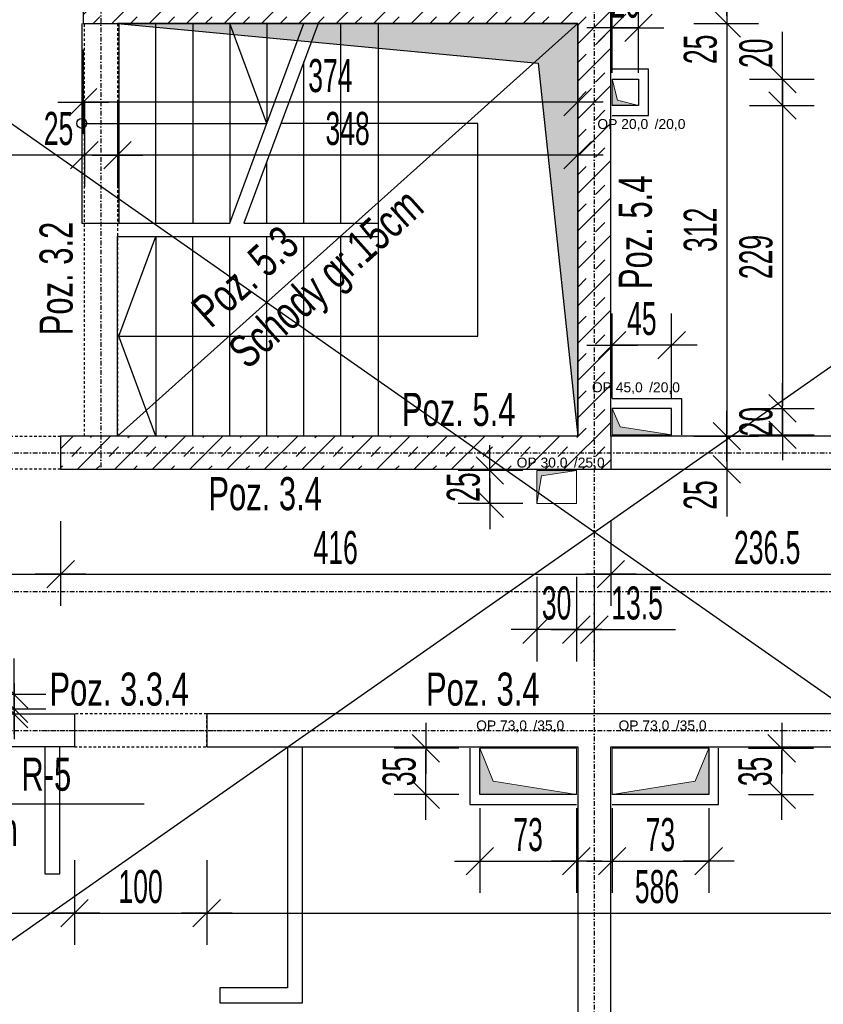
# Model space of a CAD drawing. Header units: millimetres. Extents: x -796 to 14823, y -2819 to 1873.
# Tile 15 of 51: x 777 to 1384, y -201 to 544. Entities that reach past the tile are written whole.
import ezdxf

# ---------------------------------------------------------------- set-up
doc = ezdxf.new("R2010")
doc.units = ezdxf.units.MM
doc.header["$LTSCALE"] = 10
doc.linetypes.add('MO', pattern=[0.7, 0.35, -0.17, 0.01, -0.17])
doc.linetypes.add('MP', pattern=[0.36, 0.2, -0.16])
for name, color, linetype in [('BA_szr', 1, 'Continuous'), ('BA_txs', 2, 'Continuous'), ('BA_wym', 1, 'Continuous'), ('BD_lpm', 1, 'MP'), ('BD_osm', 1, 'MO'), ('BD_wic', 1, 'Continuous'), ('BD_wig', 3, 'Continuous'), ('BZ_odn', 1, 'Continuous'), ('BZ_txs', 2, 'Continuous')]:
    doc.layers.add(name, color=color, linetype=linetype)
doc.layers.add('Nowe_A-Przebicia_Nr_pióra__1', color=7, linetype='Continuous', lineweight=13)
doc.layers.add('Nowe_A-Przebicia_Nr_pióra__102', color=7, linetype='Continuous', lineweight=5, true_color=0xcccccc)
doc.styles.add('BIKTS', font='bikromsw.shx', dxfattribs={"width": 0.8})
doc.styles.add('BIKWYM', font='bikromsw.shx', dxfattribs={"width": 0.6})
doc.styles.add('STYL_AUTOMATYCZNY_1', font='arial.ttf')
doc.dimstyles.new('BA_KR_100_cm', dxfattribs={"dimtxt": 25, "dimasz": 1.666667, "dimexe": 24, "dimexo": 0, "dimgap": 0, "dimtad": 0, "dimdec": 1, "dimrnd": 0.5, "dimzin": 9, "dimdsep": 46, "dimtxsty": 'BIKWYM', "dimblk": 'WYM-KR', "dimcen": 0, "dimdle": 20, "dimclrd": 256, "dimclre": 256, "dimclrt": 2, "dimadec": 0, "dimazin": 0, "dimtfac": 0.033333, "dimtdec": 1, "dimtmove": 0, "dimatfit": 3, "dimldrblk": 'WYM-KR', "dimfxl": 25, "dimfxlon": 1, "dimtvp": 0.8, "dimtolj": 1, "dimarcsym": 0})
doc.dimstyles.new('BZ_ST_100_cm', dxfattribs={"dimtxt": 25, "dimasz": 1.666667, "dimexe": 24, "dimexo": 0, "dimgap": 0, "dimtad": 0, "dimdec": 1, "dimrnd": 0.5, "dimdsep": 46, "dimtxsty": 'BIKWYM', "dimblk": 'WYM-ST', "dimcen": 0, "dimdle": 20, "dimclrd": 256, "dimclre": 256, "dimclrt": 7, "dimadec": 0, "dimazin": 0, "dimtfac": 0.033333, "dimtdec": 1, "dimtix": 1, "dimtmove": 2, "dimatfit": 3, "dimldrblk": 'WYM-ST', "dimfxl": 25, "dimfxlon": 1, "dimtvp": 0.8, "dimtolj": 1, "dimtzin": 0, "dimarcsym": 0})

# ---------------------------------------------------------------- blocks, each defined once
blk = doc.blocks.new('WYM-ST')
blk.add_hatch(color=256).paths.add_polyline_path([(-13, 2.88), (0, 0), (-13, -2.88)])
blk.add_lwpolyline([(0, 0), (-13, 2.88), (-13, -2.88), (0, 0)])
blk = doc.blocks.new('WYM-KR')
at = {"color": 7, "linetype": 'ByBlock'}
blk.add_line((6.24, 6.24), (-6.24, -6.24), dxfattribs=at)
at = {"linetype": 'ByBlock'}
blk.add_line((11.52, 0), (-11.52, 0), dxfattribs=at)
blk = doc.blocks.new('*D217')
at = {"layer": 'BA_wym', "lineweight": -2}
for p, q in [((824.52, 521.34), (824.52, 457.34)), ((1198.52, 521.34), (1198.52, 457.34)), ((1196.85, 481.34), (826.18, 481.34))]:
    blk.add_line(p, q, dxfattribs=at)
at = {"layer": 'Defpoints', "color": 0}
for p in [(824.52, 540.85), (1198.52, 540.85), (824.52, 481.34)]:
    blk.add_point(p, dxfattribs=at)
at = {"layer": 'BA_wym', "lineweight": -2, "xscale": 1.666666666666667, "yscale": 1.666666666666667, "zscale": 1.666666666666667, "rotation": 180}
blk.add_blockref('WYM-KR', (824.52, 481.34), dxfattribs=at)
at = {"layer": 'BA_wym', "lineweight": -2, "xscale": 1.666666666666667, "yscale": 1.666666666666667, "zscale": 1.666666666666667}
blk.add_blockref('WYM-KR', (1198.52, 481.34), dxfattribs=at)
at = {"layer": 'BA_wym', "color": 2, "insert": (1011.52, 501.34), "char_height": 25, "attachment_point": 5, "style": 'BIKWYM'}
blk.add_mtext('\\A1;374', dxfattribs=at)
blk = doc.blocks.new('*D223')
at = {"layer": 'BA_wym', "lineweight": -2}
for p, q in [((623.52, -91.84), (623.52, -155.84)), ((818.02, -91.84), (818.02, -155.84)), ((625.18, -131.84), (816.35, -131.84))]:
    blk.add_line(p, q, dxfattribs=at)
at = {"layer": 'Defpoints', "color": 0}
for p in [(623.52, -6.15), (818.02, -6.15), (818.02, -131.84)]:
    blk.add_point(p, dxfattribs=at)
at = {"layer": 'BA_wym', "lineweight": -2, "xscale": 1.666666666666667, "yscale": 1.666666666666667, "zscale": 1.666666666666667, "rotation": 180}
blk.add_blockref('WYM-KR', (623.52, -131.84), dxfattribs=at)
at = {"layer": 'BA_wym', "lineweight": -2, "xscale": 1.666666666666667, "yscale": 1.666666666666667, "zscale": 1.666666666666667}
blk.add_blockref('WYM-KR', (818.02, -131.84), dxfattribs=at)
at = {"layer": 'BA_wym', "color": 2, "insert": (720.77, -111.84), "char_height": 25, "attachment_point": 5, "style": 'BIKWYM'}
blk.add_mtext('\\A1;194.5', dxfattribs=at)
blk = doc.blocks.new('*D224')
at = {"layer": 'BA_wym', "lineweight": -2}
for p, q in [((818.02, -91.84), (818.02, -155.84)), ((918.02, -91.84), (918.02, -155.84)), ((819.68, -131.84), (916.35, -131.84))]:
    blk.add_line(p, q, dxfattribs=at)
at = {"layer": 'Defpoints', "color": 0}
for p in [(818.02, -6.15), (918.02, -6.15), (918.02, -131.84)]:
    blk.add_point(p, dxfattribs=at)
at = {"layer": 'BA_wym', "lineweight": -2, "xscale": 1.666666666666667, "yscale": 1.666666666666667, "zscale": 1.666666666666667, "rotation": 180}
blk.add_blockref('WYM-KR', (818.02, -131.84), dxfattribs=at)
at = {"layer": 'BA_wym', "lineweight": -2, "xscale": 1.666666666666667, "yscale": 1.666666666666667, "zscale": 1.666666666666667}
blk.add_blockref('WYM-KR', (918.02, -131.84), dxfattribs=at)
at = {"layer": 'BA_wym', "color": 2, "insert": (868.02, -111.84), "char_height": 25, "attachment_point": 5, "style": 'BIKWYM'}
blk.add_mtext('\\A1;100', dxfattribs=at)
blk = doc.blocks.new('*D225')
at = {"layer": 'BA_wym', "lineweight": -2}
for p, q in [((918.02, -91.84), (918.02, -155.84)), ((1504.02, -91.84), (1504.02, -155.84)), ((919.68, -131.84), (1502.35, -131.84))]:
    blk.add_line(p, q, dxfattribs=at)
at = {"layer": 'Defpoints', "color": 0}
for p in [(918.02, -6.15), (1504.02, -6.15), (1504.02, -131.84)]:
    blk.add_point(p, dxfattribs=at)
at = {"layer": 'BA_wym', "lineweight": -2, "xscale": 1.666666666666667, "yscale": 1.666666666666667, "zscale": 1.666666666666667, "rotation": 180}
blk.add_blockref('WYM-KR', (918.02, -131.84), dxfattribs=at)
at = {"layer": 'BA_wym', "lineweight": -2, "xscale": 1.666666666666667, "yscale": 1.666666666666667, "zscale": 1.666666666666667}
blk.add_blockref('WYM-KR', (1504.02, -131.84), dxfattribs=at)
at = {"layer": 'BA_wym', "color": 2, "insert": (1258.45, -111.84), "char_height": 25, "attachment_point": 5, "style": 'BIKWYM'}
blk.add_mtext('\\A1;586', dxfattribs=at)
blk = doc.blocks.new('*D236')
at = {"layer": 'BA_wym', "lineweight": -2}
for p, q in [((643.52, 164.54), (643.52, 100.54)), ((807.52, 164.54), (807.52, 100.54)), ((645.18, 124.54), (805.85, 124.54))]:
    blk.add_line(p, q, dxfattribs=at)
at = {"layer": 'Defpoints', "color": 0}
for p in [(643.52, 203.85), (807.52, 203.85), (807.52, 124.54)]:
    blk.add_point(p, dxfattribs=at)
at = {"layer": 'BA_wym', "lineweight": -2, "xscale": 1.666666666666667, "yscale": 1.666666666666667, "zscale": 1.666666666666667, "rotation": 180}
blk.add_blockref('WYM-KR', (643.52, 124.54), dxfattribs=at)
at = {"layer": 'BA_wym', "lineweight": -2, "xscale": 1.666666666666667, "yscale": 1.666666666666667, "zscale": 1.666666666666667}
blk.add_blockref('WYM-KR', (807.52, 124.54), dxfattribs=at)
at = {"layer": 'BA_wym', "color": 2, "insert": (725.52, 144.54), "char_height": 25, "attachment_point": 5, "style": 'BIKWYM'}
blk.add_mtext('\\A1;164', dxfattribs=at)
blk = doc.blocks.new('*D237')
at = {"layer": 'BA_wym', "lineweight": -2}
for p, q in [((807.52, 164.54), (807.52, 100.54)), ((1223.52, 164.54), (1223.52, 100.54)), ((809.18, 124.54), (1221.85, 124.54))]:
    blk.add_line(p, q, dxfattribs=at)
at = {"layer": 'Defpoints', "color": 0}
for p in [(807.52, 203.85), (1223.52, 203.85), (1223.52, 124.54)]:
    blk.add_point(p, dxfattribs=at)
at = {"layer": 'BA_wym', "lineweight": -2, "xscale": 1.666666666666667, "yscale": 1.666666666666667, "zscale": 1.666666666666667, "rotation": 180}
blk.add_blockref('WYM-KR', (807.52, 124.54), dxfattribs=at)
at = {"layer": 'BA_wym', "lineweight": -2, "xscale": 1.666666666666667, "yscale": 1.666666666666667, "zscale": 1.666666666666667}
blk.add_blockref('WYM-KR', (1223.52, 124.54), dxfattribs=at)
at = {"layer": 'BA_wym', "color": 2, "insert": (1015.52, 144.54), "char_height": 25, "attachment_point": 5, "style": 'BIKWYM'}
blk.add_mtext('\\A1;416', dxfattribs=at)
blk = doc.blocks.new('*D262')
at = {"layer": 'BA_wym', "lineweight": -2}
for p, q in [((1286.31, 565.85), (1335.31, 565.85)), ((1311.31, 567.52), (1311.31, 569.19)), ((1311.31, 565.85), (1311.31, 540.85)), ((1286.31, 540.85), (1335.31, 540.85)), ((1311.31, 539.19), (1311.31, 505.14))]:
    blk.add_line(p, q, dxfattribs=at)
at = {"layer": 'Defpoints', "color": 0}
for p in [(1198.52, 565.85), (1198.52, 540.85), (1311.31, 540.85)]:
    blk.add_point(p, dxfattribs=at)
at = {"layer": 'BA_wym', "lineweight": -2, "xscale": 1.666666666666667, "yscale": 1.666666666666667, "zscale": 1.666666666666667}
for p, rotation in [((1311.31, 565.85), 270), ((1311.31, 540.85), 90)]:
    blk.add_blockref('WYM-KR', p, dxfattribs=dict(at, rotation=rotation))
at = {"layer": 'BA_wym', "color": 2, "insert": (1291.31, 521.33), "char_height": 25, "attachment_point": 5, "rotation": 90, "style": 'BIKWYM'}
blk.add_mtext('\\A1;25', dxfattribs=at)
blk = doc.blocks.new('*D263')
at = {"layer": 'BA_wym', "lineweight": -2}
for p, q in [((1286.31, 540.85), (1335.31, 540.85)), ((1311.31, 539.19), (1311.31, 230.52)), ((1286.31, 228.85), (1335.31, 228.85))]:
    blk.add_line(p, q, dxfattribs=at)
at = {"layer": 'Defpoints', "color": 0}
for p in [(1198.52, 540.85), (1198.52, 228.85), (1311.31, 228.85)]:
    blk.add_point(p, dxfattribs=at)
at = {"layer": 'BA_wym', "lineweight": -2, "xscale": 1.666666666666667, "yscale": 1.666666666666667, "zscale": 1.666666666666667}
for p, rotation in [((1311.31, 540.85), 90), ((1311.31, 228.85), 270)]:
    blk.add_blockref('WYM-KR', p, dxfattribs=dict(at, rotation=rotation))
at = {"layer": 'BA_wym', "color": 2, "insert": (1291.31, 384.85), "char_height": 25, "attachment_point": 5, "rotation": 90, "style": 'BIKWYM'}
blk.add_mtext('\\A1;312', dxfattribs=at)
blk = doc.blocks.new('*D264')
at = {"layer": 'BA_wym', "lineweight": -2}
for p, q in [((1311.31, 230.52), (1311.31, 232.19)), ((1286.31, 228.85), (1335.31, 228.85)), ((1311.31, 228.85), (1311.31, 203.85)), ((1286.31, 203.85), (1335.31, 203.85)), ((1311.31, 202.19), (1311.31, 168.14))]:
    blk.add_line(p, q, dxfattribs=at)
at = {"layer": 'Defpoints', "color": 0}
for p in [(1271.31, 228.85), (1271.31, 203.85), (1311.31, 203.85)]:
    blk.add_point(p, dxfattribs=at)
at = {"layer": 'BA_wym', "lineweight": -2, "xscale": 1.666666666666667, "yscale": 1.666666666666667, "zscale": 1.666666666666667}
for p, rotation in [((1311.31, 228.85), 270), ((1311.31, 203.85), 90)]:
    blk.add_blockref('WYM-KR', p, dxfattribs=dict(at, rotation=rotation))
at = {"layer": 'BA_wym', "color": 2, "insert": (1291.31, 184.33), "char_height": 25, "attachment_point": 5, "rotation": 90, "style": 'BIKWYM'}
blk.add_mtext('\\A1;25', dxfattribs=at)
blk = doc.blocks.new('*D279')
at = {"layer": 'BA_wym', "lineweight": -2}
for p, q in [((1124.48, -52.53), (1124.48, -116.53)), ((1197.52, -52.53), (1197.52, -116.53)), ((1126.15, -92.53), (1195.85, -92.53))]:
    blk.add_line(p, q, dxfattribs=at)
at = {"layer": 'Defpoints', "color": 0}
for p in [(1124.48, -42.15), (1197.52, -42.15), (1197.52, -92.53)]:
    blk.add_point(p, dxfattribs=at)
at = {"layer": 'BA_wym', "lineweight": -2, "xscale": 1.666666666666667, "yscale": 1.666666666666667, "zscale": 1.666666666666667, "rotation": 180}
blk.add_blockref('WYM-KR', (1124.48, -92.53), dxfattribs=at)
at = {"layer": 'BA_wym', "lineweight": -2, "xscale": 1.666666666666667, "yscale": 1.666666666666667, "zscale": 1.666666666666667}
blk.add_blockref('WYM-KR', (1197.52, -92.53), dxfattribs=at)
at = {"layer": 'BA_wym', "color": 2, "insert": (1161, -72.53), "char_height": 25, "attachment_point": 5, "style": 'BIKWYM'}
blk.add_mtext('\\A1;73', dxfattribs=at)
blk = doc.blocks.new('*D280')
at = {"layer": 'BA_wym', "lineweight": -2}
for p, q in [((1224.52, -52.53), (1224.52, -116.53)), ((1297.55, -52.53), (1297.55, -116.53)), ((1226.18, -92.53), (1295.88, -92.53))]:
    blk.add_line(p, q, dxfattribs=at)
at = {"layer": 'Defpoints', "color": 0}
for p in [(1224.52, -42.15), (1297.55, -42.15), (1297.55, -92.53)]:
    blk.add_point(p, dxfattribs=at)
at = {"layer": 'BA_wym', "lineweight": -2, "xscale": 1.666666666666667, "yscale": 1.666666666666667, "zscale": 1.666666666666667, "rotation": 180}
blk.add_blockref('WYM-KR', (1224.52, -92.53), dxfattribs=at)
at = {"layer": 'BA_wym', "lineweight": -2, "xscale": 1.666666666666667, "yscale": 1.666666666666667, "zscale": 1.666666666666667}
blk.add_blockref('WYM-KR', (1297.55, -92.53), dxfattribs=at)
at = {"layer": 'BA_wym', "color": 2, "insert": (1261.03, -72.53), "char_height": 25, "attachment_point": 5, "style": 'BIKWYM'}
blk.add_mtext('\\A1;73', dxfattribs=at)
blk = doc.blocks.new('*D281')
at = {"layer": 'BA_wym', "lineweight": -2}
for p, q in [((1108.64, -7.15), (1059.64, -7.15)), ((1083.64, -40.48), (1083.64, -8.81)), ((1108.64, -42.15), (1059.64, -42.15))]:
    blk.add_line(p, q, dxfattribs=at)
at = {"layer": 'Defpoints', "color": 0}
for p in [(1083.64, -7.15), (1124.48, -7.15), (1124.48, -42.15)]:
    blk.add_point(p, dxfattribs=at)
at = {"layer": 'BA_wym', "lineweight": -2, "xscale": 1.666666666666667, "yscale": 1.666666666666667, "zscale": 1.666666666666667}
for p, rotation in [((1083.64, -7.15), 90), ((1083.64, -42.15), 270)]:
    blk.add_blockref('WYM-KR', p, dxfattribs=dict(at, rotation=rotation))
at = {"layer": 'BA_wym', "color": 2, "insert": (1063.64, -24.65), "char_height": 25, "attachment_point": 5, "rotation": 90, "style": 'BIKWYM'}
blk.add_mtext('\\A1;35', dxfattribs=at)
blk = doc.blocks.new('*D282')
at = {"layer": 'BA_wym', "lineweight": -2}
for p, q in [((1327.74, -7.15), (1376.74, -7.15)), ((1352.74, -40.48), (1352.74, -8.81)), ((1327.74, -42.15), (1376.74, -42.15))]:
    blk.add_line(p, q, dxfattribs=at)
at = {"layer": 'Defpoints', "color": 0}
for p in [(1297.55, -7.15), (1352.74, -7.15), (1297.55, -42.15)]:
    blk.add_point(p, dxfattribs=at)
at = {"layer": 'BA_wym', "lineweight": -2, "xscale": 1.666666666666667, "yscale": 1.666666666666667, "zscale": 1.666666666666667}
for p, rotation in [((1352.74, -7.15), 90), ((1352.74, -42.15), 270)]:
    blk.add_blockref('WYM-KR', p, dxfattribs=dict(at, rotation=rotation))
at = {"layer": 'BA_wym', "color": 2, "insert": (1332.74, -24.65), "char_height": 25, "attachment_point": 5, "rotation": 90, "style": 'BIKWYM'}
blk.add_mtext('\\A1;35', dxfattribs=at)
blk = doc.blocks.new('*D283')
at = {"layer": 'BA_wym', "lineweight": -2}
for p, q in [((1157.12, 202.85), (1108.12, 202.85)), ((1132.12, 204.52), (1132.12, 206.19)), ((1132.12, 177.85), (1132.12, 202.85)), ((1157.12, 177.85), (1108.12, 177.85)), ((1132.12, 176.19), (1132.12, 174.52))]:
    blk.add_line(p, q, dxfattribs=at)
at = {"layer": 'Defpoints', "color": 0}
for p in [(1132.12, 202.85), (1167.52, 202.85), (1167.52, 177.85)]:
    blk.add_point(p, dxfattribs=at)
at = {"layer": 'BA_wym', "lineweight": -2, "xscale": 1.666666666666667, "yscale": 1.666666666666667, "zscale": 1.666666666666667}
for p, rotation in [((1132.12, 202.85), 270), ((1132.12, 177.85), 90)]:
    blk.add_blockref('WYM-KR', p, dxfattribs=dict(at, rotation=rotation))
at = {"layer": 'BA_wym', "color": 2, "insert": (1112.12, 190.35), "char_height": 25, "attachment_point": 5, "rotation": 90, "style": 'BIKWYM'}
blk.add_mtext('\\A1;25', dxfattribs=at)
blk = doc.blocks.new('*D284')
at = {"layer": 'BA_wym', "lineweight": -2}
for p, q in [((1167.52, 122.58), (1167.52, 58.58)), ((1197.52, 122.58), (1197.52, 58.58)), ((1165.85, 82.58), (1164.18, 82.58)), ((1197.52, 82.58), (1167.52, 82.58)), ((1199.18, 82.58), (1200.85, 82.58))]:
    blk.add_line(p, q, dxfattribs=at)
at = {"layer": 'Defpoints', "color": 0}
for p in [(1167.52, 177.85), (1197.52, 177.85), (1167.52, 82.58)]:
    blk.add_point(p, dxfattribs=at)
at = {"layer": 'BA_wym', "lineweight": -2, "xscale": 1.666666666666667, "yscale": 1.666666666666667, "zscale": 1.666666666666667}
blk.add_blockref('WYM-KR', (1167.52, 82.58), dxfattribs=at)
at = {"layer": 'BA_wym', "lineweight": -2, "xscale": 1.666666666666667, "yscale": 1.666666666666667, "zscale": 1.666666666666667, "rotation": 180}
blk.add_blockref('WYM-KR', (1197.52, 82.58), dxfattribs=at)
at = {"layer": 'BA_wym', "color": 2, "insert": (1182.52, 102.58), "char_height": 25, "attachment_point": 5, "style": 'BIKWYM'}
blk.add_mtext('\\A1;30', dxfattribs=at)
blk = doc.blocks.new('*D285')
at = {"layer": 'BA_wym', "lineweight": -2}
for p, q in [((1197.52, 122.58), (1197.52, 58.58)), ((1211.02, 122.58), (1211.02, 58.58)), ((1195.85, 82.58), (1194.18, 82.58)), ((1197.52, 82.58), (1211.02, 82.58)), ((1212.68, 82.58), (1272.45, 82.58))]:
    blk.add_line(p, q, dxfattribs=at)
at = {"layer": 'Defpoints', "color": 0}
for p in [(1211.02, 216.35), (1197.52, 177.85), (1211.02, 82.58)]:
    blk.add_point(p, dxfattribs=at)
at = {"layer": 'BA_wym', "lineweight": -2, "xscale": 1.666666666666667, "yscale": 1.666666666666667, "zscale": 1.666666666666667}
blk.add_blockref('WYM-KR', (1197.52, 82.58), dxfattribs=at)
at = {"layer": 'BA_wym', "lineweight": -2, "xscale": 1.666666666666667, "yscale": 1.666666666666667, "zscale": 1.666666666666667, "rotation": 180}
blk.add_blockref('WYM-KR', (1211.02, 82.58), dxfattribs=at)
at = {"layer": 'BA_wym', "color": 2, "insert": (1243.4, 102.58), "char_height": 25, "attachment_point": 5, "style": 'BIKWYM'}
blk.add_mtext('\\A1;13.5', dxfattribs=at)
blk = doc.blocks.new('*D286')
at = {"layer": 'BA_wym', "lineweight": -2}
for p, q in [((1224.52, 257.68), (1224.52, 321.68)), ((1269.52, 257.68), (1269.52, 321.68)), ((1267.85, 297.68), (1226.18, 297.68))]:
    blk.add_line(p, q, dxfattribs=at)
at = {"layer": 'Defpoints', "color": 0}
for p in [(1224.52, 297.68), (1224.52, 249.85), (1269.52, 249.85)]:
    blk.add_point(p, dxfattribs=at)
at = {"layer": 'BA_wym', "lineweight": -2, "xscale": 1.666666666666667, "yscale": 1.666666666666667, "zscale": 1.666666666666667, "rotation": 180}
blk.add_blockref('WYM-KR', (1224.52, 297.68), dxfattribs=at)
at = {"layer": 'BA_wym', "lineweight": -2, "xscale": 1.666666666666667, "yscale": 1.666666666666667, "zscale": 1.666666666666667}
blk.add_blockref('WYM-KR', (1269.52, 297.68), dxfattribs=at)
at = {"layer": 'BA_wym', "color": 2, "insert": (1247.02, 317.68), "char_height": 25, "attachment_point": 5, "style": 'BIKWYM'}
blk.add_mtext('\\A1;45', dxfattribs=at)
blk = doc.blocks.new('*D287')
at = {"layer": 'BA_wym', "lineweight": -2}
for p, q in [((1353.39, 251.52), (1353.39, 253.19)), ((1328.39, 249.85), (1377.39, 249.85)), ((1353.39, 249.85), (1353.39, 229.85)), ((1328.39, 229.85), (1377.39, 229.85)), ((1353.39, 228.19), (1353.39, 226.52))]:
    blk.add_line(p, q, dxfattribs=at)
at = {"layer": 'Defpoints', "color": 0}
for p in [(1269.52, 249.85), (1269.52, 229.85), (1353.39, 229.85)]:
    blk.add_point(p, dxfattribs=at)
at = {"layer": 'BA_wym', "lineweight": -2, "xscale": 1.666666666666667, "yscale": 1.666666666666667, "zscale": 1.666666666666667}
for p, rotation in [((1353.39, 249.85), 270), ((1353.39, 229.85), 90)]:
    blk.add_blockref('WYM-KR', p, dxfattribs=dict(at, rotation=rotation))
at = {"layer": 'BA_wym', "color": 2, "insert": (1333.39, 239.85), "char_height": 25, "attachment_point": 5, "rotation": 90, "style": 'BIKWYM'}
blk.add_mtext('\\A1;20', dxfattribs=at)
blk = doc.blocks.new('*D292')
at = {"layer": 'BA_wym', "lineweight": -2}
for p, q in [((747.41, 22.73), (796.41, 22.73)), ((772.41, 24.4), (772.41, 26.07)), ((772.41, 22.73), (772.41, 18.85)), ((747.41, 18.85), (796.41, 18.85)), ((772.41, 17.19), (772.41, 1.23))]:
    blk.add_line(p, q, dxfattribs=at)
at = {"layer": 'Defpoints', "color": 0}
for p in [(714.02, 22.73), (732.41, 18.85), (772.41, 18.85)]:
    blk.add_point(p, dxfattribs=at)
at = {"layer": 'BA_wym', "lineweight": -2, "xscale": 1.666666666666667, "yscale": 1.666666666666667, "zscale": 1.666666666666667}
for p, rotation in [((772.41, 22.73), 270), ((772.41, 18.85), 90)]:
    blk.add_blockref('WYM-KR', p, dxfattribs=dict(at, rotation=rotation))
at = {"layer": 'BA_wym', "color": 2, "insert": (752.41, 8.38), "char_height": 25, "attachment_point": 5, "rotation": 90, "style": 'BIKWYM'}
blk.add_mtext('\\A1;4', dxfattribs=at)
blk = doc.blocks.new('*D293')
at = {"layer": 'BA_wym', "lineweight": -2}
for p, q in [((772.41, 35.4), (772.41, 60.88)), ((747.41, 33.73), (796.41, 33.73)), ((772.41, 22.73), (772.41, 33.73)), ((747.41, 22.73), (796.41, 22.73)), ((772.41, 21.07), (772.41, 19.4))]:
    blk.add_line(p, q, dxfattribs=at)
at = {"layer": 'Defpoints', "color": 0}
for p in [(714.02, 33.73), (772.41, 33.73), (714.02, 22.73)]:
    blk.add_point(p, dxfattribs=at)
at = {"layer": 'BA_wym', "lineweight": -2, "xscale": 1.666666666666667, "yscale": 1.666666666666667, "zscale": 1.666666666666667}
for p, rotation in [((772.41, 33.73), 270), ((772.41, 22.73), 90)]:
    blk.add_blockref('WYM-KR', p, dxfattribs=dict(at, rotation=rotation))
at = {"layer": 'BA_wym', "color": 2, "insert": (752.41, 48.97), "char_height": 25, "attachment_point": 5, "rotation": 90, "style": 'BIKWYM'}
blk.add_mtext('\\A1;11', dxfattribs=at)
blk = doc.blocks.new('*D313')
at = {"layer": 'BA_wym', "lineweight": -2}
for p, q in [((1328.39, 478.85), (1377.39, 478.85)), ((1353.39, 477.18), (1353.39, 251.52)), ((1328.39, 249.85), (1377.39, 249.85))]:
    blk.add_line(p, q, dxfattribs=at)
at = {"layer": 'Defpoints', "color": 0}
for p in [(1244.52, 478.85), (1269.52, 249.85), (1353.39, 249.85)]:
    blk.add_point(p, dxfattribs=at)
at = {"layer": 'BA_wym', "lineweight": -2, "xscale": 1.666666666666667, "yscale": 1.666666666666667, "zscale": 1.666666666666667}
for p, rotation in [((1353.39, 478.85), 90), ((1353.39, 249.85), 270)]:
    blk.add_blockref('WYM-KR', p, dxfattribs=dict(at, rotation=rotation))
at = {"layer": 'BA_wym', "color": 2, "insert": (1333.39, 364.35), "char_height": 25, "attachment_point": 5, "rotation": 90, "style": 'BIKWYM'}
blk.add_mtext('\\A1;229', dxfattribs=at)
blk = doc.blocks.new('*D314')
at = {"layer": 'BA_wym', "lineweight": -2}
for p, q in [((1353.39, 500.52), (1353.39, 534.57)), ((1328.39, 498.85), (1377.39, 498.85)), ((1353.39, 478.85), (1353.39, 498.85)), ((1328.39, 478.85), (1377.39, 478.85)), ((1353.39, 477.18), (1353.39, 475.52))]:
    blk.add_line(p, q, dxfattribs=at)
at = {"layer": 'Defpoints', "color": 0}
for p in [(1244.52, 498.85), (1353.39, 498.85), (1244.52, 478.85)]:
    blk.add_point(p, dxfattribs=at)
at = {"layer": 'BA_wym', "lineweight": -2, "xscale": 1.666666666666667, "yscale": 1.666666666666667, "zscale": 1.666666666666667}
for p, rotation in [((1353.39, 498.85), 270), ((1353.39, 478.85), 90)]:
    blk.add_blockref('WYM-KR', p, dxfattribs=dict(at, rotation=rotation))
at = {"layer": 'BA_wym', "color": 2, "insert": (1333.39, 518.38), "char_height": 25, "attachment_point": 5, "rotation": 90, "style": 'BIKWYM'}
blk.add_mtext('\\A1;20', dxfattribs=at)
blk = doc.blocks.new('*D315')
at = {"layer": 'BA_wym', "lineweight": -2}
for p, q in [((1224.52, 503.66), (1224.52, 561.56)), ((1244.52, 503.66), (1244.52, 561.56)), ((1222.85, 537.56), (1221.18, 537.56)), ((1224.52, 537.56), (1244.52, 537.56)), ((1246.18, 537.56), (1247.85, 537.56))]:
    blk.add_line(p, q, dxfattribs=at)
at = {"layer": 'Defpoints', "color": 0}
for p in [(1244.52, 537.56), (1224.52, 503.66), (1244.52, 503.66)]:
    blk.add_point(p, dxfattribs=at)
at = {"layer": 'BA_wym', "lineweight": -2, "xscale": 1.666666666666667, "yscale": 1.666666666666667, "zscale": 1.666666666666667}
blk.add_blockref('WYM-KR', (1224.52, 537.56), dxfattribs=at)
at = {"layer": 'BA_wym', "lineweight": -2, "xscale": 1.666666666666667, "yscale": 1.666666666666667, "zscale": 1.666666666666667, "rotation": 180}
blk.add_blockref('WYM-KR', (1244.52, 537.56), dxfattribs=at)
at = {"layer": 'BA_wym', "color": 2, "insert": (1234.52, 557.56), "char_height": 25, "attachment_point": 5, "style": 'BIKWYM'}
blk.add_mtext('\\A1;20', dxfattribs=at)
blk = doc.blocks.new('*D329')
at = {"layer": 'BA_wym', "lineweight": -2}
for p, q in [((-262.48, -1292.6), (-262.48, -1356.6)), ((2684.52, -1292.6), (2684.52, -1356.6)), ((-260.82, -1332.6), (2682.85, -1332.6))]:
    blk.add_line(p, q, dxfattribs=at)
at = {"layer": 'Defpoints', "color": 0}
for p in [(-262.48, 171.35), (2684.52, 171.35), (2684.52, -1332.6)]:
    blk.add_point(p, dxfattribs=at)
at = {"layer": 'BA_wym', "lineweight": -2, "xscale": 1.666666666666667, "yscale": 1.666666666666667, "zscale": 1.666666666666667, "rotation": 180}
blk.add_blockref('WYM-KR', (-262.48, -1332.6), dxfattribs=at)
at = {"layer": 'BA_wym', "lineweight": -2, "xscale": 1.666666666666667, "yscale": 1.666666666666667, "zscale": 1.666666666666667}
blk.add_blockref('WYM-KR', (2684.52, -1332.6), dxfattribs=at)
at = {"layer": 'BA_wym', "color": 2, "insert": (1211.02, -1312.6), "char_height": 25, "attachment_point": 5, "style": 'BIKWYM'}
blk.add_mtext('\\A1;2947', dxfattribs=at)
blk = doc.blocks.new('*D333')
at = {"layer": 'BA_wym', "lineweight": -2}
for p, q in [((1223.52, 164.54), (1223.52, 100.54)), ((1460.02, 164.54), (1460.02, 100.54)), ((1225.18, 124.54), (1458.35, 124.54))]:
    blk.add_line(p, q, dxfattribs=at)
at = {"layer": 'Defpoints', "color": 0}
for p in [(1223.52, 203.85), (1460.02, 203.85), (1460.02, 124.54)]:
    blk.add_point(p, dxfattribs=at)
at = {"layer": 'BA_wym', "lineweight": -2, "xscale": 1.666666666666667, "yscale": 1.666666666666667, "zscale": 1.666666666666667, "rotation": 180}
blk.add_blockref('WYM-KR', (1223.52, 124.54), dxfattribs=at)
at = {"layer": 'BA_wym', "lineweight": -2, "xscale": 1.666666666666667, "yscale": 1.666666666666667, "zscale": 1.666666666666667}
blk.add_blockref('WYM-KR', (1460.02, 124.54), dxfattribs=at)
at = {"layer": 'BA_wym', "color": 2, "insert": (1341.77, 144.54), "char_height": 25, "attachment_point": 5, "style": 'BIKWYM'}
blk.add_mtext('\\A1;236.5', dxfattribs=at)
blk = doc.blocks.new('*D334')
at = {"layer": 'BA_wym', "lineweight": -2}
for p, q in [((850.52, 481.34), (850.52, 417.34)), ((1198.52, 481.34), (1198.52, 417.34)), ((1196.85, 441.34), (852.18, 441.34))]:
    blk.add_line(p, q, dxfattribs=at)
at = {"layer": 'Defpoints', "color": 0}
for p in [(850.52, 500.85), (1198.52, 500.85), (850.52, 441.34)]:
    blk.add_point(p, dxfattribs=at)
at = {"layer": 'BA_wym', "lineweight": -2, "xscale": 1.666666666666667, "yscale": 1.666666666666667, "zscale": 1.666666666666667, "rotation": 180}
blk.add_blockref('WYM-KR', (850.52, 441.34), dxfattribs=at)
at = {"layer": 'BA_wym', "lineweight": -2, "xscale": 1.666666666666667, "yscale": 1.666666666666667, "zscale": 1.666666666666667}
blk.add_blockref('WYM-KR', (1198.52, 441.34), dxfattribs=at)
at = {"layer": 'BA_wym', "color": 2, "insert": (1024.52, 461.34), "char_height": 25, "attachment_point": 5, "style": 'BIKWYM'}
blk.add_mtext('\\A1;348', dxfattribs=at)
blk = doc.blocks.new('*D335')
at = {"layer": 'BA_wym', "lineweight": -2}
for p, q in [((825.52, 481.34), (825.52, 417.34)), ((850.52, 481.34), (850.52, 417.34)), ((823.85, 441.34), (789.8, 441.34)), ((850.52, 441.34), (825.52, 441.34)), ((852.18, 441.34), (853.85, 441.34))]:
    blk.add_line(p, q, dxfattribs=at)
at = {"layer": 'Defpoints', "color": 0}
for p in [(825.52, 540.85), (850.52, 540.85), (825.52, 441.34)]:
    blk.add_point(p, dxfattribs=at)
at = {"layer": 'BA_wym', "lineweight": -2, "xscale": 1.666666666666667, "yscale": 1.666666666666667, "zscale": 1.666666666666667}
blk.add_blockref('WYM-KR', (825.52, 441.34), dxfattribs=at)
at = {"layer": 'BA_wym', "lineweight": -2, "xscale": 1.666666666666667, "yscale": 1.666666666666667, "zscale": 1.666666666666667, "rotation": 180}
blk.add_blockref('WYM-KR', (850.52, 441.34), dxfattribs=at)
at = {"layer": 'BA_wym', "color": 2, "insert": (805.99, 461.34), "char_height": 25, "attachment_point": 5, "style": 'BIKWYM'}
blk.add_mtext('\\A1;25', dxfattribs=at)
blk = doc.blocks.new('*D336')
at = {"layer": 'BA_wym', "lineweight": -2}
for p, q in [((623.52, 481.34), (623.52, 417.34)), ((825.52, 481.34), (825.52, 417.34)), ((823.85, 441.34), (625.18, 441.34))]:
    blk.add_line(p, q, dxfattribs=at)
at = {"layer": 'Defpoints', "color": 0}
for p in [(825.52, 540.85), (623.52, 523.87), (623.52, 441.34)]:
    blk.add_point(p, dxfattribs=at)
at = {"layer": 'BA_wym', "lineweight": -2, "xscale": 1.666666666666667, "yscale": 1.666666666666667, "zscale": 1.666666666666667, "rotation": 180}
blk.add_blockref('WYM-KR', (623.52, 441.34), dxfattribs=at)
at = {"layer": 'BA_wym', "lineweight": -2, "xscale": 1.666666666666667, "yscale": 1.666666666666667, "zscale": 1.666666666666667}
blk.add_blockref('WYM-KR', (825.52, 441.34), dxfattribs=at)
at = {"layer": 'BA_wym', "color": 2, "insert": (724.52, 461.34), "char_height": 25, "attachment_point": 5, "style": 'BIKWYM'}
blk.add_mtext('\\A1;202', dxfattribs=at)

msp = doc.modelspace()

# ---------------------------------------------------------------- hatches: boundary and pattern name
at = {"layer": 'BA_szr'}
h = msp.add_hatch(dxfattribs=at)
h.set_pattern_fill('BIK_ZELBET', color=256, scale=100, angle=45, pattern_type=2)
h.set_pattern_definition([(45, (-5540.929, -2282.496), (-14.142136, 14.142136), []), (45, (-5548, -2275.425), (-14.142136, 14.142136), [10, -10])])
h.paths.add_polyline_path([(746.52, 739.85), (923.52, 739.85), (923.52, 730.85), (948.52, 730.85), (948.52, 739.85), (1198.52, 739.85), (1198.52, 565.85), (948.52, 565.85), (948.52, 612.85), (923.52, 612.85), (923.48, 565.85), (824.52, 565.85), (824.52, 540.85), (1198.52, 540.85), (1198.52, 228.85), (807.52, 228.85), (807.52, 203.85), (1223.52, 203.85), (1223.52, 228.85), (1223.52, 764.85), (1198.52, 764.85), (746.52, 764.85)])
at = {"layer": 'BD_wic'}
h = msp.add_hatch(color=9, dxfattribs=at)
h.dxf.hatch_style = 1
h.paths.add_polyline_path([(850.52, 540.85), (1168.52, 510.85), (1198.52, 228.85), (1198.52, 540.85)])
at = {"layer": 'Nowe_A-Przebicia_Nr_pióra__102', "linetype": 'Continuous', "lineweight": 5, "true_color": 0xcccccc}
for points in [[(1244.52, 478.85), (1224.52, 478.85), (1224.52, 498.85), (1228.56, 482.89)], [(1269.52, 229.85), (1224.52, 229.85), (1224.52, 249.85), (1230.58, 235.91)], [(1197.52, 202.85), (1167.52, 202.85), (1167.52, 177.85), (1171.18, 198.85)], [(1197.52, -42.15), (1124.48, -42.15), (1124.48, -7.15), (1134.7, -31.93)], [(1224.52, -42.15), (1297.55, -42.15), (1297.55, -7.15), (1287.33, -31.93)]]:
    msp.add_hatch(color=254, dxfattribs=at).paths.add_polyline_path(points)

# ---------------------------------------------------------------- linework, layer by layer
at = {"layer": 'BD_lpm'}
msp.add_lwpolyline([(850.52, 540.85), (850.52, 228.85), (825.52, 228.85), (825.52, 540.85), (850.52, 540.85)], dxfattribs=at)
for points in [[(807.52, 203.85), (643.52, 203.85), (643.52, 228.85), (807.52, 228.85)], [(818.02, -6.15), (918.02, -6.15), (918.02, 18.85), (818.02, 18.85)]]:
    msp.add_lwpolyline(points, close=True, dxfattribs=at)
at = {"layer": 'BD_osm', "color": 5}
for p, q in [((838.02, 565.85), (838.02, 203.85)), ((618.52, 216.35), (832.52, 216.35)), ((793.02, 6.35), (943.02, 6.35))]:
    msp.add_line(p, q, dxfattribs=at)
at = {"layer": 'BD_osm'}
for points in [[(1211.02, 1639.86), (1211.02, -1432.6)], [(-662.48, 216.35), (3084.52, 216.35)], [(-662.48, 111.35), (3084.52, 111.35)], [(-662.48, 6.35), (3084.52, 6.35)]]:
    msp.add_lwpolyline(points, dxfattribs=at)
at = {"layer": 'BD_wic'}
for points in [[(-91.48, -756.15), (2513.52, 1068.85)], [(2513.52, -756.15), (-91.48, 1068.85)], [(823.52, 540.85), (823.52, 389.85), (935.52, 389.85), (991.52, 540.85)], [(823.52, 465.35), (963.52, 465.35), (935.52, 540.85), (935.52, 389.85)], [(850.52, 540.85), (1168.52, 510.85), (1198.52, 228.85), (1198.52, 540.85), (850.52, 540.85)], [(850.52, 228.85), (1198.52, 540.85)], [(851.52, 540.85), (851.52, 389.85)], [(879.52, 389.85), (879.52, 540.85)], [(907.52, 540.85), (907.52, 389.85)], [(1002.18, 540.85), (946.18, 389.85), (1047.52, 389.85)], [(963.52, 540.85), (963.52, 465.35)], [(1019.52, 389.85), (1019.52, 540.85)], [(1047.52, 540.85), (1047.52, 228.85)], [(991.52, 389.85), (991.52, 512.09)], [(1224.52, 471.35), (1252.02, 471.35), (1252.02, 506.35), (1224.52, 506.35)], [(1224.52, 498.85), (1244.52, 498.85), (1244.52, 478.85), (1224.52, 478.85)], [(851.52, 304.35), (879.52, 379.85), (879.52, 228.85), (851.52, 304.35), (1123.02, 304.35), (1123.02, 465.35), (974.18, 465.35)], [(963.52, 389.85), (963.52, 436.59)], [(850.52, 228.85), (850.52, 379.85), (1047.52, 379.85)], [(907.52, 228.85), (907.52, 379.85)], [(935.52, 228.85), (935.52, 379.85)], [(963.52, 228.85), (963.52, 379.85)], [(991.52, 228.85), (991.52, 379.85)], [(1019.52, 228.85), (1019.52, 379.85)], [(1224.52, 257.35), (1277.02, 257.35), (1277.02, 229.85)], [(1269.52, 229.85), (1269.52, 249.85), (1224.52, 249.85)], [(795.52, -6.15), (795.52, -102.15), (807.02, -102.15), (807.02, -6.15)], [(979.02, -6.15), (979.02, -188.15), (928.02, -188.15), (928.02, -199.65), (990.52, -199.65), (990.52, -6.15)], [(1116.98, -7.15), (1116.98, -49.65), (1197.52, -49.65)], [(1197.52, -42.15), (1124.48, -42.15), (1124.48, -7.15)], [(1224.52, -49.65), (1305.05, -49.65), (1305.05, -7.15)], [(1297.55, -7.15), (1297.55, -42.15), (1224.52, -42.15)]]:
    msp.add_lwpolyline(points, dxfattribs=at)
msp.add_circle((823.52, 465.35), 3.75, dxfattribs=at)
at = {"layer": 'BD_wig'}
for points in [[(1198.52, 1043.85), (1198.52, 764.85), (746.52, 764.85), (746.52, 739.85), (923.52, 739.85), (923.52, 730.85), (948.52, 730.85), (948.52, 739.85), (1198.52, 739.85), (1198.52, 565.85), (948.52, 565.85), (948.52, 612.85), (923.52, 612.85), (923.48, 565.85), (824.52, 565.85), (824.52, 540.85), (1198.52, 540.85), (1198.52, 228.85), (807.52, 228.85), (807.52, 203.85), (1460.02, 203.85), (1460.02, 228.85), (1223.52, 228.85), (1223.52, 1043.85)], [(1223.52, 228.85), (1223.52, 203.85)], [(531.02, -756.15), (531.02, -731.15), (598.52, -731.15), (598.52, -6.15), (584.52, -6.15), (584.52, 18.85), (818.02, 18.85), (818.02, -6.15), (623.52, -6.15), (623.52, -731.15), (661.01, -731.15), (661.01, -756.15), (531.02, -756.15)], [(1198.52, -731.15), (1151.02, -731.15), (1151.02, -756.15), (1271.02, -756.15), (1271.02, -731.15), (1223.52, -731.15), (1223.52, -6.15), (1504.02, -6.15), (1504.02, 18.85), (918.02, 18.85), (918.02, -6.15), (1198.52, -6.15), (1198.52, -731.15)]]:
    msp.add_lwpolyline(points, dxfattribs=at)
at = {"layer": 'Nowe_A-Przebicia_Nr_pióra__1', "color": 7, "linetype": 'Continuous', "lineweight": 13}
for p, q in [((1228.56, 482.89), (1224.52, 498.85)), ((1224.52, 498.85), (1244.52, 498.85)), ((1224.52, 478.85), (1224.52, 498.85)), ((1244.52, 498.85), (1244.52, 478.85)), ((1244.52, 478.85), (1224.52, 478.85)), ((1244.52, 478.85), (1228.56, 482.89)), ((1230.58, 235.91), (1224.52, 249.85)), ((1224.52, 249.85), (1269.52, 249.85)), ((1224.52, 229.85), (1224.52, 249.85)), ((1269.52, 249.85), (1269.52, 229.85)), ((1269.52, 229.85), (1230.58, 235.91)), ((1269.52, 229.85), (1224.52, 229.85)), ((1134.7, -31.93), (1124.48, -7.15)), ((1124.48, -7.15), (1197.52, -7.15)), ((1124.48, -42.15), (1124.48, -7.15)), ((1197.52, -7.15), (1197.52, -42.15)), ((1297.55, -7.15), (1224.52, -7.15)), ((1224.52, -7.15), (1224.52, -42.15)), ((1287.33, -31.93), (1297.55, -7.15)), ((1297.55, -42.15), (1297.55, -7.15)), ((1197.52, -42.15), (1134.7, -31.93)), ((1224.52, -42.15), (1287.33, -31.93)), ((1197.52, -42.15), (1124.48, -42.15)), ((1224.52, -42.15), (1297.55, -42.15))]:
    msp.add_line(p, q, dxfattribs=at)
msp.add_lwpolyline([(1197.52, 202.85), (1171.18, 198.85), (1167.52, 177.85)], dxfattribs=at)
msp.add_lwpolyline([(1167.52, 177.85), (1197.52, 177.85), (1197.52, 202.85), (1167.52, 202.85)], close=True, dxfattribs=at)

# ---------------------------------------------------------------- texts
at = {"layer": 'BA_txs', "style": 'BIKTS', "width": 0.7}
for s, p in [('Poz. 5.4', (1254.57, 340.06)), ('Poz. 3.2', (816.63, 305.12))]:
    msp.add_text(s, height=25, rotation=90, dxfattribs=at).set_placement(p)
for s, p in [('Poz. 5.4', (1065.61, 236.62)), ('Poz. 3.4', (919.27, 172.9)), ('Poz. 3.3.4', (799.12, 25.12)), ('Poz. 3.4', (1083.82, 25.12))]:
    msp.add_text(s, height=25, dxfattribs=at).set_placement(p)
at = {"layer": 'BZ_txs', "insert": (904.37, 328.33), "char_height": 25, "width": 777.0831, "attachment_point": 1, "rotation": 41.87787, "style": 'BIKTS'}
msp.add_mtext('{\\W0.75;Poz. 5.3\\P\\A1;Schody gr.15cm}', dxfattribs=at)
at = {"layer": 'BZ_txs', "insert": (685.51, -14.22), "char_height": 25, "width": 452.0462, "attachment_point": 1, "style": 'BIKTS'}
msp.add_mtext('{\\W0.7;Poz. 5.1 R-5\\P\\A1;25/39cm}', dxfattribs=at)
at = {"layer": 'Nowe_A-Przebicia_Nr_pióra__1', "color": 7, "lineweight": 13, "style": 'STYL_AUTOMATYCZNY_1'}
for s, p in [(' /20,0', (1253.75, 461.13)), ('OP 20,0', (1213.38, 461.13)), ('OP 45,0', (1209.24, 262.06)), (' /20,0', (1249.61, 262.06)), ('OP 30,0', (1152.33, 205.14)), (' /25,0', (1192.69, 205.14)), ('OP 73,0', (1121.73, 6.41)), (' /35,0', (1162.1, 6.41)), ('OP 73,0', (1229.37, 6.41)), (' /35,0', (1269.74, 6.41))]:
    msp.add_text(s, height=7.5, dxfattribs=at).set_placement(p)

# ---------------------------------------------------------------- dimensions: what is measured, and where the dimension line sits
at = {"layer": 'BA_wym'}
for base, p1, p2, picture, middle in [((1311.31, 540.85), (1198.52, 565.85), (1198.52, 540.85), '*D262', (1291.31, 521.33)), ((1311.31, 228.85), (1198.52, 540.85), (1198.52, 228.85), '*D263', (1291.31, 384.85)), ((1353.39, 498.85), (1244.52, 478.85), (1244.52, 498.85), '*D314', (1333.39, 518.38)), ((1353.39, 249.85), (1244.52, 478.85), (1269.52, 249.85), '*D313', (1333.39, 364.35)), ((1311.31, 203.85), (1271.31, 228.85), (1271.31, 203.85), '*D264', (1291.31, 184.33)), ((772.41, 33.73), (714.02, 22.73), (714.02, 33.73), '*D293', (752.41, 48.97)), ((772.41, 18.85), (714.02, 22.73), (732.41, 18.85), '*D292', (752.41, 8.38)), ((1083.64, -7.15), (1124.48, -42.15), (1124.48, -7.15), '*D281', (1063.64, -24.65)), ((1352.74, -7.15), (1297.55, -42.15), (1297.55, -7.15), '*D282', (1332.74, -24.65))]:
    dim = msp.add_linear_dim(base=base, p1=p1, p2=p2, angle=90, dimstyle='BA_KR_100_cm', override={"dimatfit": 1}, dxfattribs=at)
    dim.commit()
    dim.dimension.update_dxf_attribs({"geometry": picture, "text_midpoint": middle})
for base, p1, p2, override, picture, middle in [((1244.52, 537.56), (1224.52, 503.66), (1244.52, 503.66), {"dimtmove": 0, "dimatfit": 1, "dimfxl": 40}, '*D315', (1234.52, 537.56)), ((1167.52, 82.58), (1197.52, 177.85), (1167.52, 177.85), {"dimatfit": 1, "dimfxl": 40}, '*D284', (1182.52, 82.58)), ((1504.02, -131.84), (918.02, -6.15), (1504.02, -6.15), {"dimtmove": 1, "dimatfit": 1, "dimfxl": 40}, '*D225', (1258.45, -131.84))]:
    dim = msp.add_linear_dim(base=base, p1=p1, p2=p2, dimstyle='BA_KR_100_cm', override=override, dxfattribs=at)
    dim.commit()
    dim.dimension.update_dxf_attribs({"geometry": picture, "text_midpoint": middle, "dimtype": 160})
for base, p1, p2, override, picture, middle in [((623.52, 441.34), (825.52, 540.85), (623.52, 523.87), {"dimtmove": 1, "dimatfit": 1, "dimfxl": 40}, '*D336', (724.52, 461.34)), ((825.52, 441.34), (850.52, 540.85), (825.52, 540.85), {"dimatfit": 1, "dimfxl": 40}, '*D335', (805.99, 461.34)), ((824.52, 481.34), (1198.52, 540.85), (824.52, 540.85), {"dimatfit": 1, "dimfxl": 40}, '*D217', (1011.52, 501.34)), ((850.52, 441.34), (1198.52, 500.85), (850.52, 500.85), {"dimatfit": 1, "dimfxl": 40}, '*D334', (1024.52, 461.34)), ((1224.52, 297.68), (1269.52, 249.85), (1224.52, 249.85), {"dimatfit": 1, "dimfxl": 40}, '*D286', (1247.02, 317.68)), ((1211.02, 82.58), (1197.52, 177.85), (1211.02, 216.35), {"dimatfit": 1, "dimfxl": 40}, '*D285', (1243.4, 102.58)), ((807.52, 124.54), (643.52, 203.85), (807.52, 203.85), {"dimtmove": 1, "dimatfit": 1, "dimfxl": 40}, '*D236', (725.52, 144.54)), ((1223.52, 124.54), (807.52, 203.85), (1223.52, 203.85), {"dimtmove": 1, "dimatfit": 1, "dimfxl": 40}, '*D237', (1015.52, 144.54)), ((1460.02, 124.54), (1223.52, 203.85), (1460.02, 203.85), {"dimatfit": 1, "dimfxl": 40}, '*D333', (1341.77, 144.54)), ((2684.52, -1332.6), (-262.48, 171.35), (2684.52, 171.35), {"dimatfit": 1, "dimfxl": 40}, '*D329', (1211.02, -1312.6)), ((818.02, -131.84), (623.52, -6.15), (818.02, -6.15), {"dimtmove": 1, "dimatfit": 1, "dimfxl": 40}, '*D223', (720.77, -111.84)), ((918.02, -131.84), (818.02, -6.15), (918.02, -6.15), {"dimtmove": 1, "dimatfit": 1, "dimfxl": 40}, '*D224', (868.02, -111.84)), ((1197.52, -92.53), (1124.48, -42.15), (1197.52, -42.15), {"dimatfit": 1, "dimfxl": 40}, '*D279', (1161, -72.53)), ((1297.55, -92.53), (1224.52, -42.15), (1297.55, -42.15), {"dimatfit": 1, "dimfxl": 40}, '*D280', (1261.03, -72.53))]:
    dim = msp.add_linear_dim(base=base, p1=p1, p2=p2, dimstyle='BA_KR_100_cm', override=override, dxfattribs=at)
    dim.commit()
    dim.dimension.update_dxf_attribs({"geometry": picture, "text_midpoint": middle})
for base, p1, p2, picture, middle in [((1353.39, 229.85), (1269.52, 249.85), (1269.52, 229.85), '*D287', (1353.39, 239.85)), ((1132.12, 202.85), (1167.52, 177.85), (1167.52, 202.85), '*D283', (1132.12, 190.35))]:
    dim = msp.add_linear_dim(base=base, p1=p1, p2=p2, angle=90, dimstyle='BA_KR_100_cm', override={"dimatfit": 1}, dxfattribs=at)
    dim.commit()
    dim.dimension.update_dxf_attribs({"geometry": picture, "text_midpoint": middle, "dimtype": 160})

# ---------------------------------------------------------------- leaders
at = {"layer": 'BZ_odn', "has_arrowhead": 0}
msp.add_leader([(604.02, 6.35), (679.57, -49.02), (870.71, -49.02)], dimstyle='BZ_ST_100_cm', dxfattribs=at)

doc.saveas('drawing.dxf')
